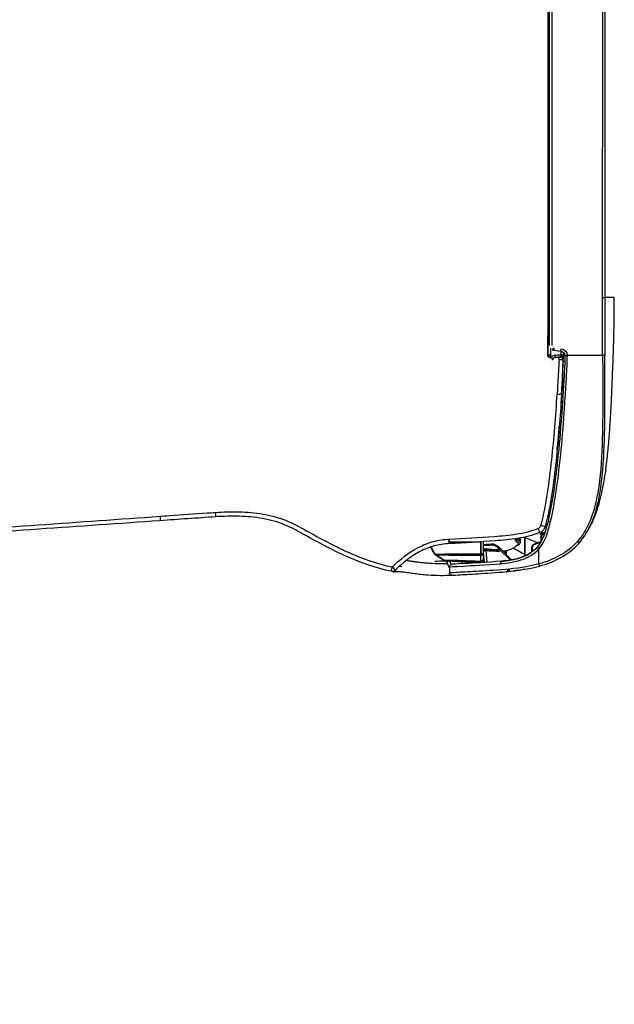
# Model space of a CAD drawing. Header units: millimetres. Extents: x -424979 to 718034, y -72486 to 344972.
# Tile 38 of 256: x 350794 to 351096, y 41400 to 41899. Entities that reach past the tile are written whole.
import ezdxf
from ezdxf.xclip import XClip

# ---------------------------------------------------------------- set-up
doc = ezdxf.new("R2010")
doc.units = ezdxf.units.MM
doc.header["$MEASUREMENT"] = 0
doc.header["$XCLIPFRAME"] = 0
doc.layers.add('0100_001_6_0_Nr_pióra__1', color=7, linetype='Continuous', lineweight=13)
doc.layers.add('IS_KLIM_urządzenia', color=3, linetype='Continuous')
doc.layers.add('Rysunki i obrazki', color=7, linetype='Continuous')
picture_1 = doc.add_image_def('image6.tif', size_in_pixel=(4960, 3507))

# ---------------------------------------------------------------- blocks, each defined once
blk = doc.blocks.new('Rysunek_6_6', base_point=(-286891.41, 45461))
at = {"layer": '0100_001_6_0_Nr_pióra__1', "color": 7, "lineweight": 13}
image = blk.add_image(picture_1, insert=(-308193.9, 31055.98), size_in_units=(41994.67, 29692.6), rotation=-1.195405, dxfattribs=at)
image.set_boundary_path([(-0.5, -0.5), (4959.5, 3506.5)])
blk = doc.blocks.new('G$CFEA986A8')
at = {"layer": 'IS_KLIM_urządzenia', "linetype": 'Continuous'}
for p, q in [((2.71, 28.23), (3.1, 35.54)), ((3.1, 35.54), (3.1, 35.54)), ((3.24, 36.01), (3.24, 36.02)), ((3.24, 36.02), (3.24, 36.01)), ((2.73, 27.62), (4.82, 27.62)), ((2.74, 28.23), (2.74, 28.23)), ((2.74, 27.41), (5, 27.61)), ((5.25, 27.13), (2.77, 26.91)), ((3.03, 28.23), (3.03, 28.23)), ((4.22, 28.23), (4.22, 28.23)), ((4.55, 28.23), (4.55, 28.23)), ((3.18, 21.95), (5.57, 24.34)), ((5.93, 24.34), (3.22, 21.63)), ((5.57, 24.34), (5.44, 24.33)), ((5.57, 24.34), (5.85, 24.61)), ((5.93, 24.34), (5.57, 24.34)), ((6.02, 24.44), (5.93, 24.34)), ((46.34, 14.13), (46.34, 14)), ((50.7, 14.13), (46.34, 14.13)), ((46.52, 13.99), (46.52, 13.96)), ((46.52, 13.96), (921.55, 13.84)), ((46.52, 13.51), (46.52, 13.96)), ((48, 13.51), (46.52, 13.51)), ((47.59, 12.8), (47.38, 11.3)), ((48.58, 13.7), (919.48, 13.58)), ((919.48, 13.06), (48.58, 13.18)), ((46.64, 11.21), (47.36, 11.21)), ((46.64, 11.21), (46.64, 10.75)), ((47.11, 10.75), (46.64, 10.75)), ((46.54, 9.92), (46.54, 2.46)), ((58.74, 2.46), (909.33, 2.34)), ((909.33, 1.87), (58.74, 1.98)), ((58.74, 0), (58.74, 1.98))]:
    blk.add_line(p, q, dxfattribs=at)
for points in [[(37.64, 10.75, 0), (37.64, 10.76, 0), (37.64, 10.76, 0), (37.64, 10.77, 0), (37.64, 10.78, 0), (37.64, 10.79, 0), (37.64, 10.8, 0), (37.64, 10.81, 0), (37.64, 10.82, 0), (37.64, 10.83, 0), (37.64, 10.84, 0), (37.64, 10.84, 0), (37.65, 10.85, 0), (37.65, 10.86, 0), (37.65, 10.87, 0), (37.65, 10.88, 0), (37.65, 10.89, 0), (37.65, 10.9, 0), (37.65, 10.91, 0), (37.65, 10.92, 0), (37.65, 10.92, 0), (37.65, 10.93, 0), (37.65, 10.94, 0), (37.65, 10.95, 0), (37.65, 10.96, 0), (37.65, 10.97, 0), (37.65, 10.98, 0), (37.65, 10.99, 0), (37.65, 11, 0), (37.65, 11, 0), (37.65, 11.01, 0), (37.65, 11.02, 0), (37.65, 11.03, 0), (37.65, 11.04, 0), (37.65, 11.05, 0), (37.65, 11.06, 0), (37.65, 11.07, 0), (37.65, 11.08, 0), (37.65, 11.08, 0), (37.65, 11.09, 0), (37.65, 11.1, 0), (37.65, 11.11, 0), (37.65, 11.12, 0), (37.65, 11.13, 0), (37.66, 11.14, 0), (37.66, 11.15, 0), (37.66, 11.16, 0), (37.66, 11.16, 0), (37.66, 11.17, 0), (37.66, 11.18, 0), (37.66, 11.19, 0)], [(37.72, 10.74, 0), (37.72, 10.75, 0), (37.72, 10.76, 0), (37.72, 10.77, 0), (37.72, 10.78, 0), (37.72, 10.79, 0), (37.72, 10.79, 0), (37.72, 10.8, 0), (37.72, 10.81, 0), (37.72, 10.82, 0), (37.72, 10.83, 0), (37.73, 10.84, 0), (37.73, 10.85, 0), (37.73, 10.86, 0), (37.73, 10.87, 0), (37.73, 10.87, 0), (37.73, 10.88, 0), (37.73, 10.89, 0), (37.73, 10.9, 0), (37.73, 10.91, 0), (37.73, 10.92, 0), (37.73, 10.93, 0), (37.73, 10.94, 0), (37.73, 10.95, 0), (37.73, 10.95, 0), (37.73, 10.96, 0), (37.73, 10.97, 0), (37.73, 10.98, 0), (37.73, 10.99, 0), (37.73, 11, 0), (37.73, 11.01, 0), (37.73, 11.02, 0), (37.73, 11.03, 0), (37.73, 11.03, 0), (37.73, 11.04, 0), (37.73, 11.05, 0), (37.73, 11.06, 0), (37.73, 11.07, 0), (37.73, 11.08, 0), (37.73, 11.09, 0), (37.73, 11.1, 0), (37.73, 11.11, 0), (37.73, 11.11, 0), (37.73, 11.12, 0), (37.73, 11.13, 0), (37.74, 11.14, 0), (37.74, 11.15, 0), (37.74, 11.16, 0), (37.74, 11.17, 0), (37.74, 11.18, 0), (37.74, 11.19, 0)]]:
    blk.add_polyline3d(points, dxfattribs=at)
at = {"layer": 'IS_KLIM_urządzenia', "linetype": 'Continuous', "extrusion": (0, 0, -1)}
for centre, radius, start, end in [((-1.84, 46.94), 1, 314.7826, 11.7219), ((-0.53, 34.35), 0.5, 357.2068, 90), ((-1.83, 34.35), 0.5, 90, 177.181), ((-46.64, 11.25), 0.5, 270, 357), ((-46.39, 11.44), 1, 188, 264.2856), ((-46.39, 11.42), 1.5, 188, 264.2856)]:
    blk.add_arc(centre, radius, start, end, dxfattribs=at)
at = {"layer": 'IS_KLIM_urządzenia', "linetype": 'Continuous', "extrusion": (-1.54693e-05, -6.12303e-17, -1)}
blk.add_arc((-3.24, 28.23, -0.01), 0.498, 270, 359.4983, dxfattribs=at)
at = {"layer": 'IS_KLIM_urządzenia', "linetype": 'Continuous'}
for centre, start, end in [((2.5, 23.81), 5.1428, 5.6972), ((48.11, 12.87), 160.3327, 163.928), ((45.54, 11.27), 267.736, 0)]:
    blk.add_arc(centre, 0.5, start, end, dxfattribs=at)
for centre, major_axis, ratio, start_param, end_param in [((13.38, 84.28), (0.998, 0.07), 0.023762, 3.141593, 4.646623), ((1.84, 46.94), (0.979, -0.203), 0.056856, 3.141593, 4.651384), ((1.84, 46.94), (0.704, 0.71), 0.020204, 1.651706, 3.141593), ((7.71, 34.94), (-0.999, -0.049), 0.051256, 0, 1.514472), ((7.71, 34.9), (-0.999, -0.047), 0.051373, 0, 1.514578), ((3.38, 28.23), (0, -0.498), 0.705765, 4.721116, 6.283185), ((3.96, 27.4), (0.499, -0.033), 0.703948, 0.778487, 1.449237), ((6.36, 25.91), (0.25, 0.009), 0.004928, 6.283059, 7.845078), ((2.49, 23.87), (-0.498, -0.042), 0.40242, 3.141593, 4.712356), ((2.5, 23.81), (-0.498, -0.05), 0.399009, 3.140125, 4.706849), ((2.5, 23.81), (-0.498, -0.045), 0.399039, 3.141593, 4.710711), ((5.85, 24.61), (-0.177, 0.177), 0.009872, 3.141593, 4.709921), ((1.28, 22.79), (0.498, 0.048), 0.655613, 3.140676, 4.596546), ((7.76, 20.85), (-0.367, 0.34), 0.8822, 0.840111, 2.138766), ((8.04, 20.89), (0.282, 0.413), 0.898755, 2.160862, 3.167773), ((6.84, 20.48), (0.38, 0.325), 0.906204, 2.398026, 3.130887), ((7.44, 20.5), (-0.376, 0.33), 0.885836, 0.804441, 2.115185), ((5.72, 17.3), (0, 0.2), 0.576627, 4.721116, 6.283185), ((6.49, 16.72), (0.192, 0.056), 0.184381, 5.301873, 6.283185), ((2.45, 15.93), (0.482, 0.133), 0.040619, 3.141593, 4.662666), ((5.63, 15.93), (-0.326, -0.379), 0.006066, 1.506881, 3.141593), ((8.07, 15.3), (0, 0.2), 0.433029, 4.721116, 6.283185), ((8.86, 15.62), (0.19, -0.061), 0.210046, 2.527177, 3.153928), ((8.96, 15.32), (-0.191, 0.059), 0.212832, 4.135574, 5.657225), ((8.8, 14.85), (0.18, 0.087), 0.196125, 5.117147, 6.283185), ((9.97, 16.14), (-0.925, -0.381), 0.043497, 0, 1.508611), ((10.63, 15.55), (-0.263, -0.965), 0.021464, 4.784953, 6.283185), ((11.38, 13.51), (-0.117, -0.486), 0.019962, 3.141593, 4.771045), ((45.52, 13.53), (0.02, 0.5), 1, 3.141593, 4.708057), ((45.52, 13.53), (-0.02, -0.5), 0.999999, 0, 1.547993), ((45.57, 13.52), (-0.02, -0.5), 0.955746, 0, 1.547846), ((46.52, 13.46), (0.5, -0.017), 0.998628, 1.605655, 3.113607), ((46.52, 13.46), (-0.5, 0.017), 0.093825, 4.715665, 5.983293), ((46.57, 12.58), (0.499, 0.026), 0.09496, 3.141593, 4.707412), ((48.08, 12.73), (0.495, -0.07), 0.051828, 3.141593, 4.719673), ((48.11, 12.87), (0.48, -0.138), 0.050296, 3.141584, 4.726878), ((39.42, 10.08), (0.996, -0.087), 0.841749, 1.62689, 2.181571), ((45.54, 11.73), (0.5, 0), 0.093428, 4.788501, 6.283185), ((46.64, 11.25), (0.499, 0.026), 0.096366, 3.141593, 4.707339), ((46.39, 9.94), (0, -0.5), 0.000142, 3.141593, 4.764749), ((46.54, 9.95), (0.05, -0.498), 0.005219, 3.141593, 4.764488), ((47.87, 11.23), (0.495, -0.07), 0.051828, 3.141593, 4.719673), ((7.1, 7.87), (0.331, 0.375), 0.006851, 3.141593, 4.648558), ((46.54, 2.49), (0, 0.5), 0.000013, 3.173368, 4.660029)]:
    blk.add_ellipse(centre, major_axis=major_axis, ratio=ratio, start_param=start_param, end_param=end_param, dxfattribs=at)
at = {"layer": 'IS_KLIM_urządzenia', "linetype": 'Continuous', "extrusion": (0, 0, -1)}
for centre, major_axis, ratio, start_param, end_param in [((3.24, 28.23), (0.352, -0.352), 0.999998, 0.785397, 2.347467), ((48.58, 12.65), (-0.13, -1.08), 0.917565, 1.59215, 1.795783), ((-21.42, 382.85), (-1476.17, -4886.86), 0.031997, 4.778832, 4.778918), ((7.64, 474.84), (-1862.82, -6167.7), 0.025163, 4.780022, 4.78009), ((5.18, 514.21), (-1939.65, -6425.41), 0.026246, 4.782823, 4.782889)]:
    blk.add_ellipse(centre, major_axis=major_axis, ratio=ratio, start_param=start_param, end_param=end_param, dxfattribs=at)
at = {"layer": 'IS_KLIM_urządzenia', "linetype": 'Continuous'}
for points, degree in [([(11.56, 95.97), (10.36, 113.09), (9.16, 130.21), (7.97, 147.33)], 3), ([(8.86, 147.39), (10.07, 130.27), (11.28, 113.14), (12.48, 96.01)], 3), ([(12.48, 96.01), (11.99, 95.98), (11.56, 95.96), (11.56, 95.97)], 3), ([(12.38, 84.21), (12.11, 88.13), (11.83, 92.05), (11.56, 95.97)], 3), ([(0.77, 46.44), (0.76, 46.55), (0.76, 46.66), (0.78, 46.77)], 3), ([(0.77, 46.67), (0.75, 46.58), (0.77, 46.46)], 2), ([(0.78, 46.71), (0.77, 46.67)], 1), ([(0.77, 46.44), (0.77, 46.45), (0.77, 46.46), (0.77, 46.46)], 3), ([(1.12, 46.25), (0.98, 46.27), (0.82, 46.34), (0.77, 46.44)], 3), ([(1.81, 44.89), (1.84, 45.06), (1.87, 45.24), (1.9, 45.41)], 3), ([(3.24, 36.01), (3.59, 36.58), (3.94, 37.15), (4.28, 37.72)], 3), ([(4.28, 37.71), (3.76, 36.86), (3.24, 36)], 2), ([(4.28, 37.72), (4.28, 37.72), (4.28, 37.72), (4.28, 37.72)], 3), ([(4.29, 37.71), (4.33, 37.78), (4.38, 37.83), (4.44, 37.87)], 3), ([(4.44, 37.88), (4.99, 38.23), (5.55, 38.58), (6.17, 38.76)], 3), ([(4.44, 37.88), (4.99, 38.23), (5.55, 38.58), (6.17, 38.76)], 3), ([(4.44, 37.88), (4.95, 38.2), (5.46, 38.52), (6, 38.7)], 3), ([(4.44, 37.87), (4.94, 38.19), (5.46, 38.51), (6, 38.7)], 3), ([(4.44, 37.88), (4.44, 37.88), (4.44, 37.88), (4.44, 37.88)], 3), ([(4.44, 37.88), (4.44, 37.88), (4.44, 37.88), (4.44, 37.88)], 3), ([(5.12, 38.29), (4.79, 38.1), (4.45, 37.88)], 2), ([(6, 38.7), (5.7, 38.6), (5.4, 38.45), (5.12, 38.29)], 3), ([(6, 38.7), (5.79, 38.63), (5.59, 38.54)], 2), ([(2.71, 28.23), (3.1, 35.54)], 1), ([(3.1, 35.54), (2.71, 28.23)], 1), ([(3.1, 35.54), (2.71, 28.23)], 1), ([(2.81, 35.36), (2.86, 35.45), (2.91, 35.54), (2.97, 35.63)], 3), ([(2.99, 35.39), (2.99, 36.07), (2.97, 36.75), (2.96, 37.42)], 3), ([(3.24, 36.01), (3.16, 35.87), (3.11, 35.71), (3.1, 35.54)], 3), ([(3.1, 35.58), (3.1, 35.58)], 1), ([(3.1, 35.54), (3.1, 35.54), (3.1, 35.54), (3.1, 35.54)], 3), ([(3.1, 35.54), (3.1, 35.54), (3.1, 35.54), (3.1, 35.54)], 3), ([(1.83, 34.85), (1.4, 34.85), (0.96, 34.85), (0.53, 34.85)], 3), ([(2.31, 34.46), (2.54, 34.58), (2.78, 34.68), (3.03, 34.75)], 3), ([(0.12, 32.64), (0.12, 32.62), (0.12, 32.59), (0.12, 32.57)], 3), ([(2.92, 32.14), (2.76, 32.15), (2.6, 32.16), (2.45, 32.17)], 3), ([(2.92, 32.12), (2.76, 32.13), (2.61, 32.14), (2.45, 32.14)], 3), ([(3.24, 27.74), (2.98, 27.74), (2.74, 27.97), (2.74, 28.23)], 3), ([(3.24, 27.74), (2.98, 27.74), (2.74, 27.97), (2.74, 28.23)], 3), ([(3.24, 27.74), (2.98, 27.74), (2.75, 27.97), (2.74, 28.23)], 3), ([(3.01, 28.23), (3.4, 28.23), (3.8, 28.23), (4.2, 28.23)], 3), ([(3.03, 28.23), (3.43, 28.23), (3.82, 28.23), (4.22, 28.23)], 3), ([(3.99, 27.75), (3.99, 27.7), (3.99, 27.66), (4, 27.62)], 3), ([(4.47, 27.59), (4.48, 27.65), (4.48, 27.71), (4.49, 27.76)], 3), ([(4.81, 27.59), (4.82, 27.64), (4.82, 27.69), (4.82, 27.74)], 3), ([(4.95, 27.74), (4.95, 27.69), (4.94, 27.65), (4.94, 27.6)], 3), ([(5.25, 27.13), (5.19, 26.2), (5.13, 25.26), (5.07, 24.33)], 3), ([(7.11, 28.23), (7.11, 28.23)], 1), ([(6.54, 25.37), (6.57, 25.4), (6.59, 25.42), (6.62, 25.45)], 3), ([(6.61, 25.92), (6.61, 25.77), (6.62, 25.61), (6.62, 25.46)], 3), ([(6.62, 25.45), (6.62, 25.61), (6.61, 25.76), (6.61, 25.92)], 3), ([(6.62, 25.46), (6.62, 25.46), (6.62, 25.46), (6.62, 25.46)], 3), ([(6.62, 25.45), (6.62, 25.46), (6.62, 25.46), (6.62, 25.46)], 3), ([(2.47, 24.07), (2.47, 24.05), (2.48, 24.03), (2.48, 24.01)], 3), ([(2.99, 23.86), (2.99, 23.91)], 1), ([(2.99, 23.88), (2.99, 23.89), (2.99, 23.9), (2.99, 23.91)], 3), ([(3.07, 23), (3.04, 23.3), (3.01, 23.6), (2.99, 23.91)], 3), ([(5.15, 23), (4.96, 23), (4.77, 23), (4.59, 23)], 3), ([(0.78, 22.75), (0.79, 22.65), (0.8, 22.62)], 2), ([(1.29, 18.88), (1.16, 19.65), (1.04, 20.45), (0.94, 21.27)], 3), ([(4.39, 22.8), (4.65, 22.8), (4.92, 22.8), (5.18, 22.8)], 3), ([(6.36, 20.47), (5.9, 21.01), (5.56, 21.63), (5.3, 22.33)], 3), ([(7.29, 20.84), (7.18, 20.72), (7.08, 20.61), (6.97, 20.49)], 3), ([(6.48, 20.17), (6.66, 19.86), (7.06, 19.84)], 2), ([(7.06, 19.82), (7.74, 19.77)], 1), ([(7.39, 20.05), (7.49, 20.16), (7.6, 20.28), (7.71, 20.39)], 3), ([(7.71, 20.39), (7.78, 20.39), (7.86, 20.39), (7.93, 20.38)], 3), ([(6.61, 16.72), (6.73, 16.31), (6.86, 15.9), (7.01, 15.5)], 3), ([(7.11, 15.5), (6.95, 15.92), (6.81, 16.34), (6.68, 16.78)], 3), ([(5.61, 15.91), (7.22, 14.52), (9.31, 13.97), (11.36, 13.48)], 3), ([(11.49, 13.99), (9.53, 14.46), (7.5, 14.98), (5.96, 16.31)], 3), ([(7.51, 15.3), (7.73, 15.3), (7.94, 15.3), (8.16, 15.3)], 3), ([(8.59, 15.34), (8.64, 15.45), (8.68, 15.57), (8.71, 15.69)], 3), ([(8.82, 15.39), (8.78, 15.49), (8.74, 15.59), (8.71, 15.69)], 3), ([(8.82, 15.39), (8.8, 15.33), (8.78, 15.28), (8.77, 15.22)], 3), ([(8.92, 15.74), (8.89, 15.63), (8.85, 15.51), (8.82, 15.39)], 3), ([(8.93, 14.96), (8.99, 15.07), (9.04, 15.2), (9.08, 15.32)], 3), ([(9.21, 14.47), (9.13, 14.63), (9.05, 14.78), (8.98, 14.93)], 3), ([(9.08, 15.32), (9.1, 15.4), (9.13, 15.48), (9.15, 15.55)], 3), ([(10.84, 14.47), (10.8, 14.33), (10.76, 14.19), (10.72, 14.05)], 3), ([(12.42, 14.09), (12.38, 13.95), (12.34, 13.81)], 2), ([(12.41, 13.79), (12.43, 13.89), (12.46, 13.98), (12.48, 14.08)], 3), ([(12.7, 14.03), (12.67, 13.94), (12.65, 13.84), (12.63, 13.74)], 3), ([(12.84, 13.7), (12.86, 13.8), (12.89, 13.89), (12.91, 13.99)], 3), ([(16.78, 13.3), (16.75, 13.18), (16.72, 13.05), (16.69, 12.93)], 3), ([(46.34, 14.13), (46.34, 14.13), (46.34, 14.13), (46.34, 14.13)], 3), ([(46.52, 13.51), (46.52, 13.49), (46.52, 13.47), (46.52, 13.45)], 3), ([(38.2, 11.15), (38.2, 11.15), (38.23, 11.58), (38.26, 12.08)], 3), ([(38.51, 11.12), (38.5, 11.02), (38.49, 10.92), (38.48, 10.82)], 3), ([(39.02, 11.1), (39.26, 11.09), (39.51, 11.07), (39.75, 11.06)], 3), ([(43.76, 10.85), (44.25, 10.85), (44.75, 10.84), (45.24, 10.83)], 3), ([(46.39, 10.83), (46.18, 10.83), (45.97, 10.83), (45.75, 10.83)], 3), ([(46.49, 10.45), (46.45, 10.45), (46.42, 10.44), (46.39, 10.44)], 3), ([(6.63, 7.62), (6.47, 7.76), (6.31, 7.91), (6.16, 8.07)], 3), ([(46.54, 2.46), (50.6, 2.46), (54.67, 2.46), (58.74, 2.46)], 3), ([(58.74, 2.46), (58.74, 2.21), (58.74, 1.99), (58.74, 1.98)], 3)]:
    blk.add_open_spline(points, degree=degree, dxfattribs=at)
for points, knots in [([(12.48, 96.01), (12.48, 96.01), (12.48, 96.01), (12.53, 95.35), (12.58, 94.68), (12.81, 91.36), (13, 88.7), (13.23, 85.45), (13.27, 84.85), (13.31, 84.26)], [0, 0, 0, 0, 0.000005, 0.000005, 0.169628, 0.169628, 0.84812, 0.84812, 1, 1, 1, 1]), ([(0.86, 47.14), (2.21, 53.63), (5.22, 59.45), (9.22, 66.61), (10.01, 68.05), (11.28, 71.07), (11.73, 72.68), (12.3, 75.96), (12.44, 77.6), (12.52, 80.9), (12.49, 82.59), (12.38, 84.21)], [0, 0, 0, 0, 0.5, 0.5, 0.625, 0.625, 0.75, 0.75, 0.875, 0.875, 1, 1, 1, 1]), ([(13.31, 84.26), (13.43, 82.58), (13.45, 80.92), (13.38, 77.59), (13.25, 75.94), (12.69, 72.64), (12.26, 71.01), (11.03, 67.94), (10.25, 66.49), (7.83, 62.15), (6.23, 59.26), (3.53, 53.27), (2.44, 50.17), (1.77, 46.9)], [0, 0, 0, 0, 0.125, 0.125, 0.25, 0.25, 0.375, 0.375, 0.5, 0.5, 0.75, 0.75, 1, 1, 1, 1]), ([(0.79, 46.38), (0.81, 46.35), (0.83, 46.15), (0.82, 45.56), (0.75, 44.68), (0.59, 43.52), (0.41, 42.19), (0.23, 40.79), (0.06, 38.91), (-0.02, 36.7), (0.03, 34.49), (0.09, 33.16), (0.12, 32.58)], [0, 0, 0, 0, 0.12885, 0.245282, 0.335122, 0.40726, 0.471799, 0.536509, 0.604482, 0.745543, 0.884733, 1, 1, 1, 1]), ([(6.71, 34.89), (6.66, 35.97), (6.51, 37.05), (5.93, 39.13), (5.52, 40.14), (4.02, 42.98), (2.67, 44.7), (1.13, 46.23)], [0, 0, 0, 0, 0.25, 0.25, 0.5, 0.5, 1, 1, 1, 1]), ([(1.77, 46.9), (3.4, 45.28), (4.82, 43.46), (6.4, 40.45), (6.84, 39.38), (7.45, 37.17), (7.6, 36.03), (7.65, 34.88)], [0, 0, 0, 0, 0.5, 0.5, 0.75, 0.75, 1, 1, 1, 1]), ([(3.15, 43.79), (3.12, 43.57), (3.04, 42.96), (2.88, 41.81), (2.7, 40.4), (2.54, 38.56), (2.49, 36.85), (2.5, 35.65), (2.51, 35.23)], [0, 0, 0, 0, 0.089993, 0.237107, 0.37975, 0.527052, 0.833503, 1, 1, 1, 1]), ([(3.13, 43.63), (3.06, 43.24), (2.83, 41.75), (2.67, 40.26), (2.59, 39.15)], [0, 0, 0, 0, 0.261547, 1, 1, 1, 1]), ([(3.01, 37.92), (3, 37.79), (2.99, 37.66), (2.97, 37.49), (2.97, 37.46), (2.96, 37.42)], [0, 0, 0, 0, 0.794972, 0.794972, 1, 1, 1, 1]), ([(3.24, 36.01), (3.49, 36.42), (3.74, 36.82), (4.08, 37.39), (4.18, 37.55), (4.28, 37.72)], [0, 0, 0, 0, 0.711043, 0.711043, 1, 1, 1, 1]), ([(3.24, 36.01), (3.5, 36.43), (3.75, 36.85), (4.1, 37.41), (4.19, 37.57), (4.28, 37.72)], [0, 0, 0, 0, 0.731926, 0.731926, 1, 1, 1, 1]), ([(4.29, 37.71), (3.97, 37.19), (3.65, 36.67), (3.3, 36.1), (3.27, 36.06), (3.24, 36.01)], [0, 0, 0, 0, 0.917621, 0.917621, 1, 1, 1, 1]), ([(4.2, 28.23), (4.2, 29.24), (4.2, 30.24), (4.21, 32.24), (4.2, 33.27), (4.22, 35.2), (4.25, 36.11), (4.29, 37.36), (4.3, 37.7), (4.29, 37.71)], [0, 0, 0, 0, 0.25, 0.25, 0.5, 0.5, 0.75, 0.75, 1, 1, 1, 1]), ([(4.28, 37.72), (4.28, 37.72), (4.28, 37.72), (4.28, 37.72), (4.28, 37.72), (4.28, 37.72)], [0, 0, 0, 0, 0.500001, 0.500001, 1, 1, 1, 1]), ([(4.45, 37.88), (4.45, 37.88), (4.43, 37.87), (4.42, 37.86), (4.4, 37.84), (4.37, 37.82), (4.35, 37.8), (4.32, 37.76), (4.29, 37.72), (4.29, 37.72)], [0, 0, 0, 0, 0.029241, 0.088276, 0.151647, 0.25725, 0.525964, 0.992323, 1, 1, 1, 1]), ([(4.44, 37.88), (4.44, 37.88), (4.44, 37.88), (4.44, 37.88), (4.44, 37.88), (4.44, 37.88)], [0, 0, 0, 0, 0.593674, 0.593674, 1, 1, 1, 1]), ([(4.44, 37.87), (4.45, 37.85), (4.46, 37.53), (4.52, 36.29), (4.55, 35.36), (4.57, 33.39), (4.56, 32.34), (4.56, 30.29), (4.55, 29.26), (4.55, 28.23)], [0, 0, 0, 0, 0.25, 0.25, 0.5, 0.5, 0.75, 0.75, 1, 1, 1, 1]), ([(3.08, 35.41), (2.6, 35.32), (2.12, 35.16), (1.64, 34.89), (1.62, 34.88), (1.59, 34.86)], [0, 0, 0, 0, 0.948448, 0.948448, 1, 1, 1, 1]), ([(2.71, 28.23), (2.79, 29.71), (2.87, 31.19), (2.97, 33.03), (2.98, 33.41), (3.02, 34.12), (3.04, 34.46), (3.08, 35.26), (3.1, 35.51), (3.1, 35.54)], [0, 0, 0, 0, 0.5, 0.5, 0.625, 0.625, 0.75, 0.75, 1, 1, 1, 1]), ([(3.24, 36.01), (3.24, 35.99), (3.25, 35.75), (3.24, 34.97), (3.24, 34.63), (3.22, 33.9), (3.2, 33.49), (3.13, 31.47), (3.07, 29.85), (3.01, 28.23)], [0, 0, 0, 0, 0.25, 0.25, 0.375, 0.375, 0.5, 0.5, 1, 1, 1, 1]), ([(3.25, 36.01), (3.24, 36), (3.2, 35.94), (3.15, 35.84), (3.12, 35.72), (3.11, 35.65), (3.1, 35.62), (3.1, 35.62), (3.1, 35.62), (3.1, 35.62), (3.1, 35.61), (3.18, 36.23), (3.09, 35.5), (3.1, 35.58), (3.1, 35.58)], [0, 0, 0, 0, 0.004098, 0.020773, 0.033488, 0.040418, 0.042471, 0.042689, 0.042703, 0.042705, 0.042705, 0.045311, 0.81751, 1, 1, 1, 1]), ([(3.1, 35.54), (3.1, 35.58), (3.1, 35.55), (3.1, 35.54), (3.1, 35.54), (3.1, 35.54)], [0, 0, 0, 0, 0.5, 0.5, 1, 1, 1, 1]), ([(3.1, 35.54), (3.1, 35.54), (3.1, 35.54), (3.1, 35.54), (3.1, 35.54), (3.1, 35.54)], [0, 0, 0, 0, 0.501823, 0.501823, 1, 1, 1, 1]), ([(3.1, 35.54), (3.1, 35.54), (3.1, 35.54), (3.1, 35.54), (3.1, 35.54), (3.1, 35.54)], [0, 0, 0, 0, 0.497529, 0.497529, 1, 1, 1, 1]), ([(3.24, 36.01), (3.24, 36.01), (3.24, 36.01), (3.24, 36.01), (3.24, 36.01), (3.24, 36.01)], [0, 0, 0, 0, 0.266653, 0.266653, 1, 1, 1, 1]), ([(3.24, 36.01), (3.24, 36.01), (3.24, 36.01), (3.24, 36.01), (3.24, 36.01), (3.24, 36.01), (3.24, 36.01), (3.24, 36.01)], [0, 0, 0, 0, 0.156997, 0.156997, 0.784985, 0.784985, 1, 1, 1, 1]), ([(0.03, 34.32), (0.03, 34.32), (0.05, 33.82), (0.16, 31.93), (0.24, 30.52), (0.46, 27.06), (0.57, 24.97), (1, 20.5), (1.33, 18.12), (1.97, 15.8)], [0, 0, 0, 0, 0.25, 0.25, 0.5, 0.5, 0.75, 0.75, 1, 1, 1, 1]), ([(2.43, 15.91), (1.79, 18.29), (1.47, 20.73), (1.05, 25.3), (0.94, 27.43), (0.73, 30.97), (0.65, 32.4), (0.55, 34.34), (0.52, 34.85), (0.53, 34.85)], [0, 0, 0, 0, 0.25, 0.25, 0.5, 0.5, 0.75, 0.75, 1, 1, 1, 1]), ([(1.83, 34.85), (1.83, 34.85), (1.87, 33.81), (2.08, 30.02), (2.21, 27.26), (2.47, 24.07)], [0, 0, 0, 0, 0.5, 0.5, 1, 1, 1, 1]), ([(2.99, 23.91), (2.73, 26.99), (2.59, 29.69), (2.38, 33.37), (2.33, 34.37), (2.33, 34.37)], [0, 0, 0, 0, 0.500106, 0.500106, 1, 1, 1, 1]), ([(6.71, 34.85), (6.71, 34.85), (6.71, 34.85), (6.71, 34.86), (6.71, 34.88), (6.71, 34.89)], [0, 0, 0, 0, 0.001471, 0.001471, 1, 1, 1, 1]), ([(9.05, 15.75), (8.42, 17.27), (8.08, 18.84), (7.57, 22), (7.42, 23.6), (7.06, 28.42), (6.86, 31.65), (6.71, 34.85)], [0, 0, 0, 0, 0.25, 0.25, 0.5, 0.5, 1, 1, 1, 1]), ([(7.11, 34.81), (7.11, 34.78), (7.11, 34.74), (7.11, 33.65), (7.11, 32.55), (7.11, 30.39), (7.11, 29.31), (7.11, 28.23)], [0, 0, 0, 0, 0.017199, 0.017199, 0.508599, 0.508599, 1, 1, 1, 1]), ([(7.65, 34.88), (7.65, 34.88), (7.65, 34.88), (7.65, 34.87), (7.66, 34.86), (7.66, 34.84)], [0, 0, 0, 0, 0.001414, 0.001414, 1, 1, 1, 1]), ([(7.66, 34.84), (7.81, 31.68), (8, 28.52), (8.36, 23.79), (8.5, 22.21), (8.99, 19.1), (9.32, 17.56), (9.93, 16.07)], [0, 0, 0, 0, 0.5, 0.5, 0.75, 0.75, 1, 1, 1, 1]), ([(0.12, 32.67), (0.12, 32.66), (0.12, 32.66), (0.12, 32.65), (0.12, 32.65), (0.12, 32.64), (0.12, 32.64), (0.12, 32.64)], [0, 0, 0, 0, 0.491862, 0.491862, 0.745898, 0.745898, 1, 1, 1, 1]), ([(2.71, 28.23), (2.71, 28.23), (2.73, 28.23), (2.81, 28.23), (2.86, 28.23), (2.96, 28.23), (2.98, 28.23), (3.01, 28.23)], [0, 0, 0, 0, 0.429968, 0.429968, 0.860069, 0.860069, 1, 1, 1, 1]), ([(2.74, 28.23), (2.74, 28.23), (2.75, 28.23), (2.8, 28.23), (2.84, 28.23), (2.94, 28.23), (2.98, 28.23), (3.03, 28.23)], [0, 0, 0, 0, 0.311909, 0.311909, 0.74389, 0.74389, 1, 1, 1, 1]), ([(3.38, 27.74), (3.34, 27.74), (3.31, 27.74), (3.27, 27.74), (3.25, 27.74), (3.24, 27.74), (3.24, 27.74), (3.24, 27.74)], [0, 0, 0, 0, 0.429844, 0.429844, 0.859217, 0.859217, 1, 1, 1, 1]), ([(4.56, 27.74), (4.44, 27.74), (4.31, 27.74), (4.06, 27.74), (3.93, 27.74), (3.66, 27.74), (3.52, 27.74), (3.38, 27.74)], [0, 0, 0, 0, 0.316882, 0.316882, 0.640659, 0.640659, 1, 1, 1, 1]), ([(4.2, 28.23), (4.24, 28.23), (4.29, 28.23), (4.39, 28.23), (4.44, 28.23), (4.52, 28.23), (4.53, 28.23), (4.55, 28.23)], [0, 0, 0, 0, 0.437327, 0.437327, 0.874715, 0.874715, 1, 1, 1, 1]), ([(4.56, 27.74), (4.51, 27.74), (4.42, 27.76), (4.31, 27.88), (4.24, 28.04), (4.23, 28.17), (4.22, 28.23)], [0, 0, 0, 0, 0.28901, 0.499661, 0.756628, 1, 1, 1, 1]), ([(4.22, 28.23), (4.27, 28.23), (4.37, 28.23), (4.49, 28.23), (4.55, 28.23)], [0, 0, 0, 0, 0.500276, 1, 1, 1, 1]), ([(4.56, 27.74), (4.56, 27.74), (4.56, 27.74), (4.56, 27.75), (4.56, 27.76), (4.56, 27.78), (4.56, 27.8), (4.55, 27.84), (4.55, 27.86), (4.55, 27.9), (4.55, 27.93), (4.55, 27.98), (4.55, 28.01), (4.55, 28.1), (4.55, 28.16), (4.55, 28.23)], [0, 0, 0, 0, 0.125, 0.125, 0.25, 0.25, 0.375, 0.375, 0.5, 0.5, 0.625, 0.625, 0.75, 0.75, 1, 1, 1, 1]), ([(4.55, 28.23), (4.95, 28.23), (5.36, 28.23), (5.99, 28.23), (6.21, 28.23), (6.62, 28.23), (6.8, 28.23), (7.03, 28.23), (7.07, 28.23), (7.11, 28.23)], [0, 0, 0, 0, 0.474817, 0.474817, 0.737386, 0.737386, 0.953021, 0.953021, 1, 1, 1, 1]), ([(7.11, 28.23), (6.67, 28.23), (6.22, 28.23), (5.37, 28.23), (4.96, 28.23), (4.55, 28.23)], [0, 0, 0, 0, 0.51841, 0.51841, 1, 1, 1, 1]), ([(7.11, 27.74), (7.03, 27.74), (6.94, 27.74), (6.49, 27.74), (6.13, 27.74), (5.36, 27.74), (4.96, 27.74), (4.56, 27.74)], [0, 0, 0, 0, 0.097737, 0.097737, 0.528149, 0.528149, 1, 1, 1, 1]), ([(5, 27.61), (5.04, 27.61), (5.07, 27.6), (5.13, 27.56), (5.16, 27.53), (5.21, 27.45), (5.22, 27.41), (5.24, 27.31), (5.25, 27.26), (5.25, 27.18), (5.25, 27.15), (5.25, 27.13)], [0, 0, 0, 0, 0.247479, 0.247479, 0.496795, 0.496795, 0.717384, 0.717384, 0.907765, 0.907765, 1, 1, 1, 1]), ([(5.22, 24.33), (5.23, 24.5), (5.24, 24.66), (5.29, 25.49), (5.34, 26.16), (5.4, 27.13), (5.42, 27.43), (5.44, 27.74)], [0, 0, 0, 0, 0.146562, 0.146562, 0.73281, 0.73281, 1, 1, 1, 1]), ([(5.66, 27.74), (5.61, 26.91), (5.55, 26.08), (5.48, 24.95), (5.46, 24.64), (5.44, 24.33)], [0, 0, 0, 0, 0.72849, 0.72849, 1, 1, 1, 1]), ([(6.36, 25.91), (6.35, 26.08), (6.35, 26.24), (6.33, 26.85), (6.31, 27.29), (6.3, 27.74)], [0, 0, 0, 0, 0.274035, 0.274035, 1, 1, 1, 1]), ([(6.54, 27.74), (6.55, 27.64), (6.55, 27.54), (6.57, 26.93), (6.59, 26.42), (6.61, 25.92)], [0, 0, 0, 0, 0.164291, 0.164291, 1, 1, 1, 1]), ([(5.85, 24.61), (5.99, 24.75), (6.1, 24.92), (6.27, 25.27), (6.33, 25.46), (6.36, 25.74), (6.36, 25.83), (6.36, 25.91)], [0, 0, 0, 0, 0.410681, 0.410681, 0.822529, 0.822529, 1, 1, 1, 1]), ([(6.61, 25.92), (6.61, 25.82), (6.61, 25.72), (6.57, 25.4), (6.51, 25.18), (6.33, 24.81), (6.22, 24.65), (6.07, 24.48), (6.05, 24.46), (6.02, 24.44)], [0, 0, 0, 0, 0.177731, 0.177731, 0.59018, 0.59018, 0.940555, 0.940555, 1, 1, 1, 1]), ([(2.48, 24.01), (2.6, 22.61), (2.81, 21.15), (3.72, 18.3), (4.46, 16.92), (5.61, 15.91)], [0, 0, 0, 0, 0.5, 0.5, 1, 1, 1, 1]), ([(2.99, 23.85), (3, 23.81), (3, 23.77), (3.01, 23.64), (3.02, 23.54), (3.05, 23.29), (3.07, 23.13), (3.12, 22.73), (3.15, 22.48), (3.24, 21.89), (3.31, 21.55), (3.54, 20.47), (3.75, 19.74), (4.26, 18.52), (4.52, 18.02), (4.84, 17.55)], [0, 0, 0, 0, 0.01825, 0.01825, 0.060304, 0.060304, 0.132525, 0.132525, 0.246095, 0.246095, 0.402611, 0.402611, 0.74532, 0.74532, 1, 1, 1, 1]), ([(5.96, 16.31), (4.87, 17.25), (4.17, 18.54), (3.31, 21.19), (3.11, 22.55), (2.99, 23.85)], [0, 0, 0, 0, 0.5, 0.5, 1, 1, 1, 1]), ([(5.22, 24.33), (5.2, 24.33), (5.19, 24.33), (5.14, 24.33), (5.1, 24.33), (5.07, 24.33)], [0, 0, 0, 0, 0.325415, 0.325415, 1, 1, 1, 1]), ([(5.3, 22.33), (5.24, 22.47), (5.2, 22.67), (5.14, 23.06), (5.12, 23.23), (5.11, 23.41)], [0, 0, 0, 0, 0.624288, 0.624288, 1, 1, 1, 1]), ([(5.44, 24.33), (5.41, 24.33), (5.38, 24.33), (5.33, 24.33), (5.3, 24.33), (5.26, 24.33), (5.24, 24.33), (5.22, 24.33), (5.22, 24.33), (5.22, 24.33)], [0, 0, 0, 0, 0.315815, 0.315815, 0.631664, 0.631664, 0.946964, 0.946964, 1, 1, 1, 1]), ([(0.78, 22.75), (0.79, 22.7), (0.79, 22.67), (0.8, 22.61), (0.8, 22.59), (0.8, 22.57), (0.8, 22.57), (0.8, 22.59), (0.8, 22.6), (0.8, 22.61)], [0, 0, 0, 0, 0.272721, 0.272721, 0.545029, 0.545029, 0.816327, 0.816327, 1, 1, 1, 1]), ([(0.8, 22.62), (0.8, 22.61), (0.8, 22.58), (0.8, 22.58), (0.8, 22.57), (0.8, 22.56), (0.8, 22.55), (0.81, 22.53), (0.82, 22.47), (0.86, 22.37), (0.95, 22.25), (1.09, 22.16), (1.21, 22.12), (1.28, 22.13), (1.28, 22.13)], [0, 0, 0, 0, 0.067693, 0.176783, 0.191923, 0.20101, 0.210642, 0.23464, 0.289457, 0.395964, 0.591763, 0.776207, 0.974695, 1, 1, 1, 1]), ([(5.76, 21.33), (5.6, 21.04), (5.45, 20.74), (5.04, 19.97), (4.79, 19.48), (4.54, 19)], [0, 0, 0, 0, 0.379029, 0.379029, 1, 1, 1, 1]), ([(7.29, 20.84), (7.3, 20.84), (7.3, 20.85), (7.35, 20.89), (7.4, 20.91), (7.49, 20.91), (7.53, 20.9), (7.57, 20.87)], [0, 0, 0, 0, 0.062565, 0.062565, 0.548357, 0.548357, 1, 1, 1, 1]), ([(7.95, 19), (7.84, 19), (7.73, 19), (7.18, 19), (6.75, 19), (6.13, 19), (5.95, 19), (5.2, 19), (4.63, 19), (4.07, 19)], [0, 0, 0, 0, 0.084494, 0.084494, 0.422472, 0.422472, 0.560579, 0.560579, 1, 1, 1, 1]), ([(4.15, 18.8), (4.53, 18.8), (4.9, 18.8), (5.72, 18.8), (6.16, 18.8), (6.86, 18.8), (7.12, 18.8), (7.57, 18.8), (7.77, 18.8), (7.97, 18.8)], [0, 0, 0, 0, 0.296997, 0.296997, 0.640532, 0.640532, 0.845161, 0.845161, 1, 1, 1, 1]), ([(6.97, 20.49), (6.88, 20.38), (6.78, 20.33), (6.57, 20.3), (6.46, 20.36), (6.36, 20.47)], [0, 0, 0, 0, 0.456839, 0.456839, 1, 1, 1, 1]), ([(7.97, 18.8), (7.8, 18.37), (7.62, 17.93), (7.27, 17.03), (7.09, 16.55), (6.91, 16.08)], [0, 0, 0, 0, 0.478968, 0.478968, 1, 1, 1, 1]), ([(7.06, 19.82), (7.08, 19.82), (7.09, 19.82), (7.2, 19.84), (7.3, 19.92), (7.39, 20.05)], [0, 0, 0, 0, 0.174867, 0.174867, 1, 1, 1, 1]), ([(7.91, 20), (7.87, 20.01), (7.82, 20.01), (7.65, 20.02), (7.52, 20.03), (7.39, 20.05)], [0, 0, 0, 0, 0.263267, 0.263267, 1, 1, 1, 1]), ([(5.72, 17.5), (5.61, 17.5), (5.5, 17.5), (5.23, 17.5), (5.05, 17.5), (4.88, 17.5)], [0, 0, 0, 0, 0.390013, 0.390013, 1, 1, 1, 1]), ([(5.03, 17.3), (5.22, 17.3), (5.41, 17.3), (5.68, 17.3), (5.76, 17.3), (5.84, 17.3)], [0, 0, 0, 0, 0.696556, 0.696556, 1, 1, 1, 1]), ([(6.68, 16.78), (6.65, 16.88), (6.61, 16.98), (6.49, 17.14), (6.42, 17.22), (6.27, 17.35), (6.17, 17.4), (5.96, 17.48), (5.84, 17.5), (5.72, 17.5)], [0, 0, 0, 0, 0.230955, 0.230955, 0.455697, 0.455697, 0.706422, 0.706422, 1, 1, 1, 1]), ([(5.84, 17.3), (5.93, 17.3), (6.03, 17.28), (6.2, 17.22), (6.27, 17.18), (6.4, 17.08), (6.45, 17.02), (6.54, 16.88), (6.58, 16.81), (6.61, 16.72)], [0, 0, 0, 0, 0.299295, 0.299295, 0.552236, 0.552236, 0.775182, 0.775182, 1, 1, 1, 1]), ([(1.97, 15.8), (2.4, 14.23), (2.97, 12.73), (4.54, 9.9), (5.54, 8.58), (6.77, 7.49)], [0, 0, 0, 0, 0.5, 0.5, 1, 1, 1, 1]), ([(7.08, 7.84), (5.89, 8.89), (4.93, 10.17), (3.41, 12.92), (2.85, 14.38), (2.43, 15.91)], [0, 0, 0, 0, 0.5, 0.5, 1, 1, 1, 1]), ([(2.43, 15.91), (3.38, 15.91), (4.33, 15.91), (5.39, 15.91), (5.5, 15.91), (5.61, 15.91)], [0, 0, 0, 0, 0.894615, 0.894615, 1, 1, 1, 1]), ([(8.07, 15.5), (7.95, 15.5), (7.83, 15.5), (7.52, 15.5), (7.32, 15.5), (7.13, 15.5)], [0, 0, 0, 0, 0.379834, 0.379834, 1, 1, 1, 1]), ([(8.98, 14.93), (8.93, 15.03), (8.86, 15.13), (8.71, 15.28), (8.62, 15.34), (8.42, 15.44), (8.31, 15.48), (8.16, 15.5), (8.12, 15.5), (8.07, 15.5)], [0, 0, 0, 0, 0.291856, 0.291856, 0.579131, 0.579131, 0.886367, 0.886367, 1, 1, 1, 1]), ([(8.16, 15.3), (8.19, 15.3), (8.23, 15.3), (8.35, 15.28), (8.44, 15.26), (8.6, 15.18), (8.67, 15.13), (8.79, 15), (8.84, 14.93), (8.88, 14.85)], [0, 0, 0, 0, 0.114875, 0.114875, 0.424433, 0.424433, 0.71152, 0.71152, 1, 1, 1, 1]), ([(8.98, 14.93), (9.03, 14.82), (9.09, 14.7), (9.17, 14.55), (9.19, 14.51), (9.21, 14.48)], [0, 0, 0, 0, 0.758703, 0.758703, 1, 1, 1, 1]), ([(10.37, 14.59), (10.22, 14.63), (10.07, 14.69), (9.73, 14.88), (9.55, 15.02), (9.25, 15.35), (9.13, 15.55), (9.05, 15.75)], [0, 0, 0, 0, 0.262451, 0.262451, 0.631307, 0.631307, 1, 1, 1, 1]), ([(9.93, 16.07), (9.97, 15.97), (10.03, 15.87), (10.18, 15.7), (10.27, 15.63), (10.44, 15.54), (10.52, 15.51), (10.59, 15.49)], [0, 0, 0, 0, 0.368676, 0.368676, 0.737518, 0.737518, 1, 1, 1, 1]), ([(38.2, 11.15), (33.53, 11.44), (28.86, 11.8), (21.88, 12.56), (19.56, 12.85), (14.94, 13.56), (12.64, 13.97), (10.37, 14.59)], [0, 0, 0, 0, 0.5, 0.5, 0.75, 0.75, 1, 1, 1, 1]), ([(10.59, 15.49), (12.85, 14.87), (15.14, 14.47), (19.73, 13.76), (22.04, 13.48), (28.97, 12.72), (33.62, 12.36), (38.26, 12.08)], [0, 0, 0, 0, 0.25, 0.25, 0.5, 0.5, 1, 1, 1, 1]), ([(11.36, 13.48), (14.22, 12.79), (17.12, 12.35), (22.95, 11.58), (25.87, 11.28), (31.72, 10.75), (34.65, 10.54), (39.05, 10.26), (40.52, 10.18), (43.45, 10.02), (44.92, 9.92), (46.39, 9.92)], [0, 0, 0, 0, 0.25, 0.25, 0.5, 0.5, 0.75, 0.75, 0.875, 0.875, 1, 1, 1, 1]), ([(46.39, 10.44), (44.92, 10.44), (43.46, 10.55), (40.54, 10.7), (39.08, 10.78), (34.7, 11.06), (31.78, 11.28), (25.95, 11.8), (23.04, 12.1), (17.23, 12.87), (14.34, 13.31), (11.49, 13.99)], [0, 0, 0, 0, 0.125, 0.125, 0.25, 0.25, 0.5, 0.5, 0.75, 0.75, 1, 1, 1, 1]), ([(46.04, 12.68), (46.04, 12.69), (46.03, 12.7), (46.01, 12.77), (45.98, 12.81), (45.9, 12.9), (45.86, 12.93), (45.76, 12.99), (45.71, 13.01), (45.63, 13.02), (45.61, 13.02), (45.59, 13.02)], [0, 0, 0, 0, 0.061755, 0.061755, 0.342553, 0.342553, 0.621501, 0.621501, 0.898216, 0.898216, 1, 1, 1, 1]), ([(46.52, 13.99), (46.46, 13.99), (46.41, 13.98), (46.3, 13.94), (46.25, 13.91), (46.16, 13.84), (46.13, 13.8), (46.07, 13.7), (46.04, 13.65), (46.03, 13.56), (46.02, 13.53), (46.02, 13.5)], [0, 0, 0, 0, 0.217569, 0.217569, 0.437754, 0.437754, 0.661951, 0.661951, 0.88823, 0.88823, 1, 1, 1, 1]), ([(46.02, 13.5), (46.02, 13.5), (46.02, 13.5), (46.02, 13.5), (46.02, 13.5), (46.02, 13.49)], [0, 0, 0, 0, 0.709938, 0.709938, 1, 1, 1, 1]), ([(46.04, 13.49), (46.05, 13.49), (46.05, 13.49), (46.07, 13.48), (46.1, 13.48), (46.16, 13.47), (46.19, 13.47), (46.26, 13.46), (46.31, 13.45), (46.41, 13.45), (46.47, 13.45), (46.52, 13.45)], [0, 0, 0, 0, 0.054361, 0.054361, 0.324109, 0.324109, 0.492664, 0.492664, 0.757067, 0.757067, 1, 1, 1, 1]), ([(46.14, 11.23), (46.12, 11.56), (46.1, 11.89), (46.08, 12.33), (46.07, 12.44), (46.07, 12.55)], [0, 0, 0, 0, 0.752617, 0.752617, 1, 1, 1, 1]), ([(46.24, 13.21), (46.29, 13.25), (46.34, 13.29), (46.43, 13.37), (46.47, 13.4), (46.51, 13.44), (46.52, 13.44), (46.52, 13.45)], [0, 0, 0, 0, 0.516625, 0.516625, 0.987493, 0.987493, 1, 1, 1, 1]), ([(46.24, 13.21), (46.27, 13.19), (46.29, 13.17), (46.39, 13.06), (46.45, 12.96), (46.54, 12.75), (46.56, 12.64), (46.57, 12.53)], [0, 0, 0, 0, 0.128768, 0.128768, 0.564386, 0.564386, 1, 1, 1, 1]), ([(46.34, 14), (46.4, 14), (46.46, 14), (46.52, 13.99), (46.52, 13.99), (46.52, 13.99)], [0, 0, 0, 0, 0.980312, 0.980312, 1, 1, 1, 1]), ([(46.57, 12.53), (46.58, 12.2), (46.6, 11.87), (46.62, 11.42), (46.63, 11.32), (46.64, 11.21)], [0, 0, 0, 0, 0.752217, 0.752217, 1, 1, 1, 1]), ([(26.23, 12.1), (26.23, 12.1), (27.71, 11.94), (30.67, 11.69), (31.17, 11.65), (31.69, 11.61)], [0, 0, 0, 0, 0.843393, 0.843393, 1, 1, 1, 1]), ([(38.2, 11.15), (39.21, 11.09), (40.23, 11.03), (42.04, 10.93), (42.83, 10.89), (44.26, 10.83), (44.89, 10.8), (45.52, 10.77)], [0, 0, 0, 0, 0.415101, 0.415101, 0.741354, 0.741354, 1, 1, 1, 1]), ([(45.58, 11.68), (44.96, 11.71), (44.35, 11.74), (42.93, 11.81), (42.13, 11.85), (40.31, 11.96), (39.29, 12.02), (38.27, 12.08)], [0, 0, 0, 0, 0.252696, 0.252696, 0.581919, 0.581919, 1, 1, 1, 1]), ([(39.44, 10.92), (40.46, 10.91), (41.48, 10.89), (42.88, 10.87), (43.26, 10.86), (43.64, 10.86)], [0, 0, 0, 0, 0.726317, 0.726317, 1, 1, 1, 1]), ([(45.24, 10.83), (45.24, 10.82), (45.24, 10.81), (45.25, 10.72), (45.25, 10.63), (45.25, 10.52), (45.25, 10.51), (45.25, 10.5)], [0, 0, 0, 0, 0.096435, 0.096435, 0.929868, 0.929868, 1, 1, 1, 1]), ([(45.52, 10.77), (45.52, 10.77), (45.52, 10.78), (45.53, 10.8), (45.53, 10.84), (45.54, 10.93), (45.55, 10.97), (45.55, 11.08), (45.56, 11.17), (45.57, 11.37), (45.57, 11.47), (45.57, 11.62), (45.58, 11.65), (45.58, 11.68)], [0, 0, 0, 0, 0.104471, 0.104471, 0.333219, 0.333219, 0.476288, 0.476288, 0.705049, 0.705049, 0.934054, 0.934054, 1, 1, 1, 1]), ([(46.04, 11.27), (46.04, 11.27), (46.04, 11.28), (46.04, 11.29), (46.04, 11.31), (46.04, 11.35), (46.04, 11.37), (46.04, 11.43), (46.04, 11.47), (46.04, 11.57), (46.04, 11.62), (46.04, 11.7), (46.04, 11.71), (46.04, 11.73)], [0, 0, 0, 0, 0.101232, 0.101232, 0.330942, 0.330942, 0.474618, 0.474618, 0.704242, 0.704242, 0.933906, 0.933906, 1, 1, 1, 1]), ([(46.39, 10.44), (46.44, 10.44), (46.49, 10.45), (46.66, 10.47), (46.77, 10.51), (46.98, 10.63), (47.07, 10.71), (47.22, 10.88), (47.28, 10.99), (47.32, 11.1)], [0, 0, 0, 0, 0.117134, 0.117134, 0.393716, 0.393716, 0.693983, 0.693983, 1, 1, 1, 1]), ([(46.39, 9.92), (46.44, 9.92), (46.49, 9.92), (46.54, 9.92), (46.54, 9.92), (46.54, 9.92)], [0, 0, 0, 0, 0.999599, 0.999599, 1, 1, 1, 1]), ([(6.77, 7.49), (9.32, 5.24), (12.68, 4), (19.31, 2.6), (22.71, 2.33), (32.91, 1.87), (39.73, 1.99), (46.54, 1.99)], [0, 0, 0, 0, 0.25, 0.25, 0.5, 0.5, 1, 1, 1, 1]), ([(46.54, 2.46), (39.78, 2.46), (33.03, 2.35), (22.91, 2.79), (19.53, 3.05), (12.95, 4.41), (9.66, 5.57), (7.08, 7.84)], [0, 0, 0, 0, 0.5, 0.5, 0.75, 0.75, 1, 1, 1, 1]), ([(9.37, 5.63), (9.49, 5.56), (10.61, 4.91), (13.28, 3.72), (17.38, 2.59), (21.48, 1.87), (25.45, 1.39), (29.2, 1.06), (32.75, 0.83), (36.39, 0.63), (40.66, 0.43), (45.83, 0.23), (51.96, 0.05), (56.37, 0), (58.74, 0)], [0, 0, 0, 0, 0.008566, 0.076169, 0.171242, 0.259595, 0.342985, 0.421868, 0.488451, 0.555392, 0.638641, 0.74036, 0.860715, 1, 1, 1, 1]), ([(58.74, 1.98), (58.4, 1.98), (58.07, 1.98), (56.4, 1.98), (55.07, 1.99), (51.34, 1.99), (48.94, 1.99), (46.54, 1.99)], [0, 0, 0, 0, 0.081967, 0.081967, 0.409835, 0.409835, 1, 1, 1, 1])]:
    blk.add_open_spline(points, degree=3, knots=knots, dxfattribs=at)

msp = doc.modelspace()

# ---------------------------------------------------------------- block references
at = {"layer": 'IS_KLIM_urządzenia', "xscale": 2.4, "yscale": 2.4, "zscale": 2.4, "rotation": 89.99999999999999}
msp.add_blockref('G$CFEA986A8', (351095.58, 41617.45), dxfattribs=at)
at = {"layer": 'Rysunki i obrazki', "color": 151, "linetype": 'Continuous', "lineweight": 20, "true_color": 0x80c2ff}
ref = msp.add_blockref('Rysunek_6_6', (361669.9, 45461), dxfattribs=at)
XClip(ref).set_block_clipping_path([(-308193.8982892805, 31055.984616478), (-266208.371343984, 30179.8821280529), (-265588.9174272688, 59866.0198290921), (-307574.4443725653, 60742.1223175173)])

doc.saveas('drawing.dxf')
